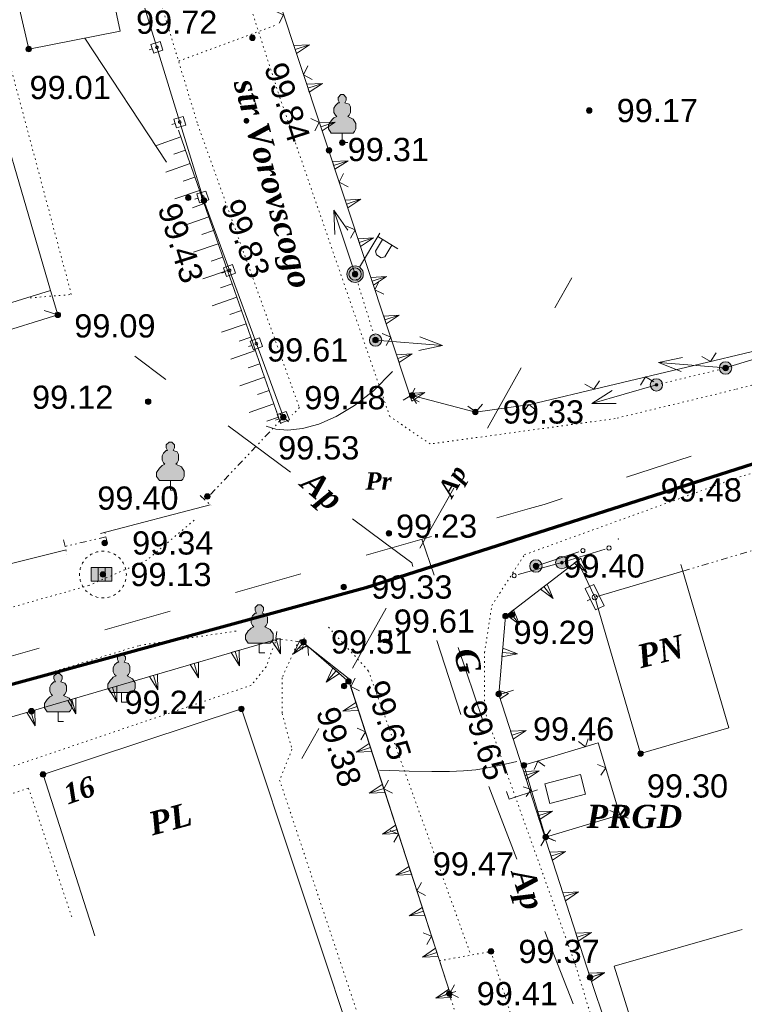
# Model space of a CAD drawing. Header units: millimetres. Extents: x 9396 to 25236, y 15106 to 31102.
# Tile 165 of 256: x 10893 to 10946, y 16458 to 16530. Entities that reach past the tile are written whole.
import ezdxf
from ezdxf.enums import TextEntityAlignment as Align

# ---------------------------------------------------------------- set-up
doc = ezdxf.new("R2010")
doc.units = ezdxf.units.MM
for name, pattern in [('DIVIDE', [1.25, 0.5, -0.25, 0, -0.25, 0, -0.25]), ('DOT', [0.25, 0, -0.25]), ('HIDDEN', [0.375, 0.25, -0.125])]:
    doc.linetypes.add(name, pattern=pattern)
for name, color, linetype, lineweight, true_color in [('1001010', 7, 'Continuous', 9, 0x000000), ('10010110', 7, 'Continuous', 20, 0xa25100), ('10010212', 7, 'Continuous', 9, 0x000000), ('10010230', 7, 'Continuous', 20, 0x000000), ('1002020', 7, 'Continuous', 9, 0x000000), ('1060000', 7, 'Continuous', 9, 0x000000), ('1070000', 7, 'DOT', 9, 0x000000), ('2030003', 7, 'Continuous', 9, 0x000000), ('2030012', 7, 'Continuous', 9, 0x000000), ('2030021', 7, 'Continuous', 9, 0x000000), ('21100200', 7, 'HIDDEN', 0, 0x800080), ('3000105', 7, 'DIVIDE', 9, 0x000000), ('3000113', 7, 'Continuous', 9, 0x000000), ('3000130', 7, 'Continuous', 9, 0x000000), ('3000260', 7, 'Continuous', 9, 0x000000), ('4000210', 7, 'Continuous', 9, 0x000000), ('5010210', 7, 'Continuous', 20, 0x008000), ('5010560', 7, 'Continuous', 9, 0x000000), ('6011210', 1, 'Continuous', 9, 0xff0000), ('8010120', 7, 'Continuous', 20, 0x0080ff), ('9010110', 7, 'Continuous', 9, 0x000000)]:
    doc.layers.add(name, color=color, linetype=linetype, lineweight=lineweight, true_color=true_color)
doc.layers.add('Канализация', color=1, linetype='Continuous', lineweight=70)
doc.styles.add('1', font='timesbi.ttf', dxfattribs={"height": 0.00127})
doc.styles.add('10', font='timesbi.ttf', dxfattribs={"height": 0.001481})
doc.styles.add('2', font='timesbi.ttf', dxfattribs={"height": 0.001693})
doc.styles.add('3', font='timesbi.ttf', dxfattribs={"height": 0.001693})
doc.styles.add('9', font='timesbi.ttf', dxfattribs={"height": 0.001693})
doc.styles.add('F2', font='arial.ttf', dxfattribs={"height": 0.001693})

# ---------------------------------------------------------------- blocks, each defined once
blk = doc.blocks.new('SYMBOL21100200')
at = {"true_color": 0x800080}
h = blk.add_hatch(color=216, dxfattribs=at)
edge = h.paths.add_edge_path()
edge.add_arc((0, 0), 0.1, 0, 360)
at = {"color": 216, "linetype": 'Continuous', "lineweight": 0, "true_color": 0x800080}
blk.add_circle((0, 0), 0.1, dxfattribs=at)
blk = doc.blocks.new('SYMBOL4000210')
at = {"true_color": 0xffffff}
blk.add_hatch(color=7, dxfattribs=at).paths.add_polyline_path([(0.05, 1.75), (-0.05, 1.75), (-0.15, 1.65), (-0.15, 1.55), (-0.1, 1.45), (-0.15, 1.45), (-0.25, 1.35), (-0.3, 1.25), (-0.3, 1.1), (-0.25, 1), (-0.2, 0.95), (-0.3, 0.9), (-0.35, 0.85), (-0.4, 0.8), (-0.5, 0.65), (-0.5, 0.5), (-0.4, 0.35), (-0.3, 0.35), (-0.1, 0.35), (0, 0.35), (0.15, 0.35), (0.4, 0.35), (0.45, 0.4), (0.5, 0.5), (0.5, 0.7), (0.4, 0.85), (0.2, 0.95), (0.25, 1), (0.3, 1.1), (0.3, 1.3), (0.25, 1.4), (0.1, 1.45), (0.15, 1.55), (0.15, 1.65)])
at = {"color": 18, "linetype": 'Continuous', "lineweight": 0, "true_color": 0x000000, "flags": 128}
blk.add_lwpolyline([(0.05, 1.75), (-0.05, 1.75), (-0.15, 1.65), (-0.15, 1.55), (-0.1, 1.45), (-0.15, 1.45), (-0.25, 1.35), (-0.3, 1.25), (-0.3, 1.1), (-0.25, 1), (-0.2, 0.95), (-0.3, 0.9), (-0.35, 0.85), (-0.4, 0.8), (-0.5, 0.65), (-0.5, 0.5), (-0.4, 0.35), (-0.3, 0.35), (-0.1, 0.35), (0, 0.35), (0.15, 0.35), (0.4, 0.35), (0.45, 0.4), (0.5, 0.5), (0.5, 0.7), (0.4, 0.85), (0.2, 0.95), (0.25, 1), (0.3, 1.1), (0.3, 1.3), (0.25, 1.4), (0.1, 1.45), (0.15, 1.55), (0.15, 1.65), (0.05, 1.75)], close=True, dxfattribs=at)
blk.add_lwpolyline([(0, 0.35), (0, 0), (0.2, 0)], dxfattribs=at)
blk = doc.blocks.new('SYMBOL2030012')
at = {"true_color": 0xffffff}
h = blk.add_hatch(color=7, dxfattribs=at)
edge = h.paths.add_edge_path()
edge.add_arc((0, 0), 0.225, 0, 360)
at = {"true_color": 0x000000}
h = blk.add_hatch(color=18, dxfattribs=at)
edge = h.paths.add_edge_path()
edge.add_arc((0, 0), 0.05, 0, 360)
at = {"color": 18, "linetype": 'Continuous', "lineweight": 0, "true_color": 0x000000}
for radius in [0.225, 0.05]:
    blk.add_circle((0, 0), radius, dxfattribs=at)
blk = doc.blocks.new('SYMBOL2030003')
at = {"true_color": 0xffffff}
h = blk.add_hatch(color=7, dxfattribs=at)
edge = h.paths.add_edge_path()
edge.add_arc((0, 0), 0.3, 0, 360)
at = {"true_color": 0x000000}
h = blk.add_hatch(color=18, dxfattribs=at)
edge = h.paths.add_edge_path()
edge.add_arc((0, 0), 0.1, 0, 360)
at = {"color": 18, "linetype": 'Continuous', "lineweight": 0, "true_color": 0x000000, "flags": 128}
for points in [[(0, 0.3), (0, 1.75)], [(0, 1.6), (0.85, 1.6)], [(0.2, 1.6), (0.2, 1.1), (0.3, 1), (0.5, 1), (0.6, 1.1), (0.6, 1.6)]]:
    blk.add_lwpolyline(points, dxfattribs=at)
at = {"color": 18, "linetype": 'Continuous', "lineweight": 0, "true_color": 0x000000}
for radius in [0.3, 0.1]:
    blk.add_circle((0, 0), radius, dxfattribs=at)
blk = doc.blocks.new('SYMBOL2030021')
at = {"true_color": 0xffffff}
h = blk.add_hatch(color=7, dxfattribs=at)
edge = h.paths.add_edge_path()
edge.add_arc((0, 0), 0.225, 0, 360)
at = {"true_color": 0x000000}
h = blk.add_hatch(color=18, dxfattribs=at)
edge = h.paths.add_edge_path()
edge.add_arc((0, 0), 0.05, 0, 360)
at = {"color": 18, "linetype": 'Continuous', "lineweight": 0, "true_color": 0x000000}
for radius in [0.225, 0.05]:
    blk.add_circle((0, 0), radius, dxfattribs=at)
blk = doc.blocks.new('SYMBOL5010560')
at = {"true_color": 0xffffff}
blk.add_hatch(color=7, dxfattribs=at).paths.add_polyline_path([(-0.375, -0.25), (0.375, -0.25), (0.375, 0.25), (-0.375, 0.25)])
at = {"color": 18, "linetype": 'Continuous', "lineweight": 0, "true_color": 0x000000, "flags": 128}
blk.add_lwpolyline([(-0.375, -0.25), (0.375, -0.25), (0.375, 0.25), (-0.375, 0.25)], close=True, dxfattribs=at)
for points in [[(-0.125, -0.25), (-0.125, 0.25)], [(0.125, 0.25), (0.125, -0.25)]]:
    blk.add_lwpolyline(points, dxfattribs=at)

msp = doc.modelspace()

# ---------------------------------------------------------------- linework, layer by layer
at = {"layer": '1001010', "color": 253}
for p, q in [((10895.938, 16508.297), (10894.943, 16508.628)), ((10941.482, 16489.619), (10944.828, 16478.201)), ((10894.858, 16474.797), (10898.643, 16463.036)), ((10936.483, 16460.814), (10945.791, 16463.501))]:
    msp.add_line(p, q, dxfattribs=at)
for points in [[(10898.139, 16539.957, 0), (10900.482, 16528.974, 0), (10893.828, 16527.669, 0), (10891.293, 16538.497, 0)], [(10871.906, 16513.272, 0), (10874.858, 16503.717, 0), (10895.393, 16510.087, 0), (10889.922, 16528.836, 0)], [(10890.722, 16508.56, 0), (10891.218, 16506.837, 0), (10895.938, 16508.297, 0), (10895.393, 16510.087, 0)], [(10944.828, 16478.201, 0), (10938.398, 16476.317, 0), (10935.058, 16487.717, 0), (10941.482, 16489.619, 0)], [(10894.858, 16474.797, 0), (10909.318, 16479.577, 0), (10918.398, 16452.257, 0), (10903.955, 16447.457, 0)], [(10936.483, 16460.814, 0), (10943.104, 16439.511, 0), (10954.14, 16442.87, 0)]]:
    msp.add_polyline3d(points, dxfattribs=at)
at = {"layer": '10010110'}
msp.add_line((10897.894, 16528.467), (10903.852, 16519.431), dxfattribs=at)
for points in [[(10920.322, 16504.16, 82.309), (10918.943, 16502.771, 62.614), (10917.565, 16501.686, 48.809), (10916.221, 16500.88, 39.931), (10914.943, 16500.329, 35.018), (10913.761, 16500.008, 33.107), (10912.707, 16499.894, 33.236), (10911.813, 16499.963, 34.443), (10911.111, 16500.19, 35.765)], [(10929.374, 16475.733, 178.213), (10928.208, 16475.471, 152.739), (10927.253, 16475.277, 133.036), (10926.39, 16475.141, 117.668), (10925.503, 16475.058, 105.195), (10924.475, 16475.02, 94.179), (10923.188, 16475.018, 83.183), (10921.525, 16475.047, 70.768), (10919.369, 16475.098, 55.497)]]:
    msp.add_polyline3d(points, dxfattribs=at)
at = {"layer": '10010212', "color": 253}
for p, q in [((10904.741, 16521.757), (10905.421, 16519.807)), ((10904.911, 16521.267), (10903.121, 16520.647)), ((10904.911, 16521.267), (10903.121, 16520.647)), ((10905.251, 16520.297), (10904.401, 16520.007)), ((10905.421, 16519.807), (10906.101, 16517.867)), ((10905.591, 16519.327), (10903.801, 16518.697)), ((10905.591, 16519.327), (10903.801, 16518.697)), ((10905.931, 16518.347), (10905.081, 16518.057)), ((10906.271, 16517.377), (10904.471, 16516.757)), ((10906.271, 16517.377), (10904.471, 16516.757)), ((10906.101, 16517.867), (10906.771, 16515.917)), ((10906.601, 16516.407), (10905.751, 16516.107)), ((10906.771, 16515.917), (10907.451, 16513.977)), ((10906.941, 16515.437), (10905.151, 16514.807)), ((10906.941, 16515.437), (10905.151, 16514.807)), ((10907.281, 16514.457), (10906.431, 16514.167)), ((10907.451, 16513.977), (10908.131, 16512.027)), ((10907.621, 16513.487), (10905.821, 16512.867)), ((10907.621, 16513.487), (10905.821, 16512.867)), ((10907.961, 16512.517), (10907.111, 16512.217)), ((10908.301, 16511.537), (10906.501, 16510.917)), ((10908.301, 16511.537), (10906.501, 16510.917)), ((10908.131, 16512.027), (10908.801, 16510.077)), ((10908.631, 16510.567), (10907.781, 16510.277)), ((10908.971, 16509.597), (10907.181, 16508.967)), ((10908.971, 16509.597), (10907.181, 16508.967)), ((10908.801, 16510.077), (10909.481, 16508.137)), ((10909.311, 16508.617), (10908.461, 16508.327)), ((10909.481, 16508.137), (10910.161, 16506.187)), ((10909.651, 16507.647), (10907.851, 16507.027)), ((10909.651, 16507.647), (10907.851, 16507.027)), ((10909.991, 16506.677), (10909.141, 16506.377)), ((10910.161, 16506.187), (10910.831, 16504.247)), ((10910.331, 16505.707), (10908.531, 16505.077)), ((10910.331, 16505.707), (10908.531, 16505.077)), ((10910.661, 16504.727), (10909.811, 16504.437)), ((10911.001, 16503.757), (10909.211, 16503.137)), ((10911.001, 16503.757), (10909.211, 16503.137)), ((10910.831, 16504.247), (10911.511, 16502.297)), ((10911.341, 16502.787), (10910.491, 16502.487)), ((10911.511, 16502.297), (10912.191, 16500.347)), ((10911.681, 16501.807), (10909.881, 16501.187)), ((10911.681, 16501.807), (10909.881, 16501.187)), ((10912.021, 16500.837), (10911.171, 16500.547))]:
    msp.add_line(p, q, dxfattribs=at)
at = {"layer": '10010230', "color": 253}
for p, q in [((10921.638, 16502.297), (10902.021, 16561.437)), ((10913.231, 16527.647), (10914.271, 16527.987)), ((10914.161, 16524.827), (10915.211, 16525.177)), ((10915.101, 16522.007), (10916.141, 16522.357)), ((10916.031, 16519.197), (10917.081, 16519.537)), ((10916.971, 16516.377), (10918.011, 16516.727)), ((10917.901, 16513.567), (10918.941, 16513.907)), ((10918.831, 16510.747), (10919.881, 16511.097)), ((10919.771, 16507.927), (10920.811, 16508.277)), ((10920.701, 16505.117), (10921.751, 16505.457)), ((10921.641, 16502.297), (10922.681, 16502.647)), ((10933.801, 16490.377), (10934.471, 16489.507)), ((10931.351, 16488.487), (10932.021, 16487.617)), ((10928.901, 16486.597), (10929.571, 16485.727)), ((10873.141, 16473.292), (10911.837, 16484.634)), ((10911.841, 16484.637), (10912.151, 16483.577)), ((10913.841, 16484.407), (10913.121, 16483.577)), ((10908.861, 16483.757), (10909.171, 16482.707)), ((10928.331, 16483.687), (10929.431, 16483.587)), ((10905.881, 16482.887), (10906.191, 16481.837)), ((10916.211, 16482.357), (10915.491, 16481.527)), ((10902.911, 16482.017), (10903.221, 16480.957)), ((10899.931, 16481.147), (10900.241, 16480.087)), ((10928.081, 16480.607), (10929.131, 16480.937)), ((10896.951, 16480.267), (10897.261, 16479.217)), ((10893.981, 16479.397), (10894.291, 16478.347)), ((10917.751, 16479.747), (10916.701, 16479.407)), ((10929.031, 16477.657), (10930.071, 16477.997)), ((10918.711, 16476.757), (10917.671, 16476.417)), ((10929.981, 16474.717), (10931.021, 16475.057)), ((10919.681, 16473.777), (10918.631, 16473.437)), ((10930.921, 16471.777), (10931.971, 16472.107)), ((10920.651, 16470.787), (10919.601, 16470.447)), ((10931.871, 16468.827), (10932.921, 16469.167)), ((10921.611, 16467.797), (10920.571, 16467.457)), ((10932.821, 16465.887), (10933.871, 16466.227)), ((10922.581, 16464.817), (10921.531, 16464.477)), ((10933.771, 16462.937), (10934.821, 16463.277)), ((10923.551, 16461.827), (10922.501, 16461.487)), ((10941.888, 16438.8), (10934.718, 16459.997)), ((10934.721, 16459.997), (10935.761, 16460.347)), ((10934.721, 16459.997), (10935.761, 16460.337)), ((10924.511, 16458.837), (10923.471, 16458.497))]:
    msp.add_line(p, q, dxfattribs=at)
for points in [[(10913.321, 16527.357, 0), (10914.271, 16527.987, 0), (10913.141, 16527.927, 0)], [(10914.261, 16524.547, 0), (10915.211, 16525.177, 0), (10914.071, 16525.107, 0)], [(10915.191, 16521.727, 0), (10916.141, 16522.357, 0), (10915.001, 16522.297, 0)], [(10916.131, 16518.917, 0), (10917.081, 16519.537, 0), (10915.941, 16519.477, 0)], [(10917.061, 16516.097, 0), (10918.011, 16516.727, 0), (10916.871, 16516.657, 0)], [(10917.991, 16513.277, 0), (10918.941, 16513.907, 0), (10917.811, 16513.847, 0)], [(10918.931, 16510.467, 0), (10919.881, 16511.097, 0), (10918.741, 16511.027, 0)], [(10919.861, 16507.647, 0), (10920.811, 16508.277, 0), (10919.681, 16508.207, 0)], [(10920.801, 16504.837, 0), (10921.751, 16505.457, 0), (10920.611, 16505.397, 0)], [(10921.731, 16502.017, 0), (10922.681, 16502.647, 0), (10921.541, 16502.577, 0)], [(10934.718, 16459.997, 0), (10928.071, 16480.631, 0), (10928.558, 16486.337, 0), (10933.798, 16490.377, 0)], [(10933.551, 16490.187, 0), (10934.471, 16489.507, 0), (10934.041, 16490.567, 0)], [(10931.101, 16488.297, 0), (10932.021, 16487.617, 0), (10931.591, 16488.677, 0)], [(10928.651, 16486.407, 0), (10929.571, 16485.727, 0), (10929.141, 16486.787, 0)], [(10911.541, 16484.547, 0), (10912.151, 16483.577, 0), (10912.131, 16484.717, 0)], [(10913.601, 16484.617, 0), (10913.121, 16483.577, 0), (10914.071, 16484.207, 0)], [(10913.839, 16484.412, 0), (10917.174, 16481.521, 0), (10924.513, 16458.837, 0)], [(10908.561, 16483.677, 0), (10909.171, 16482.707, 0), (10909.161, 16483.847, 0)], [(10928.301, 16483.377, 0), (10929.431, 16483.587, 0), (10928.361, 16483.997, 0)], [(10905.581, 16482.807, 0), (10906.191, 16481.837, 0), (10906.181, 16482.977, 0)], [(10902.611, 16481.927, 0), (10903.221, 16480.957, 0), (10903.201, 16482.107, 0)], [(10915.971, 16482.557, 0), (10915.491, 16481.527, 0), (10916.451, 16482.147, 0)], [(10899.631, 16481.057, 0), (10900.241, 16480.087, 0), (10900.231, 16481.227, 0)], [(10928.171, 16480.307, 0), (10928.781, 16480.707, 0), (10928.091, 16480.907, 0)], [(10896.661, 16480.187, 0), (10897.261, 16479.217, 0), (10897.251, 16480.357, 0)], [(10917.651, 16480.047, 0), (10916.701, 16479.407, 0), (10917.841, 16479.447, 0)], [(10893.681, 16479.317, 0), (10894.291, 16478.347, 0), (10894.271, 16479.487, 0)], [(10929.121, 16477.367, 0), (10930.071, 16477.997, 0), (10928.931, 16477.957, 0)], [(10918.621, 16477.057, 0), (10917.671, 16476.417, 0), (10918.811, 16476.457, 0)], [(10930.071, 16474.427, 0), (10931.021, 16475.057, 0), (10929.881, 16475.007, 0)], [(10919.581, 16474.067, 0), (10918.631, 16473.437, 0), (10919.781, 16473.477, 0)], [(10931.021, 16471.477, 0), (10931.971, 16472.107, 0), (10930.831, 16472.067, 0)], [(10920.551, 16471.087, 0), (10919.601, 16470.447, 0), (10920.741, 16470.487, 0)], [(10931.971, 16468.537, 0), (10932.921, 16469.167, 0), (10931.781, 16469.127, 0)], [(10921.521, 16468.097, 0), (10920.571, 16467.457, 0), (10921.711, 16467.497, 0)], [(10932.921, 16465.587, 0), (10933.871, 16466.227, 0), (10932.731, 16466.177, 0)], [(10922.481, 16465.107, 0), (10921.531, 16464.477, 0), (10922.681, 16464.517, 0)], [(10933.861, 16462.647, 0), (10934.821, 16463.277, 0), (10933.671, 16463.237, 0)], [(10923.451, 16462.127, 0), (10922.501, 16461.487, 0), (10923.641, 16461.527, 0)], [(10934.821, 16459.697, 0), (10935.761, 16460.347, 0), (10934.621, 16460.297, 0)], [(10934.811, 16459.707, 0), (10935.761, 16460.337, 0), (10934.621, 16460.297, 0)], [(10924.421, 16459.137, 0), (10923.471, 16458.497, 0), (10924.611, 16458.537, 0)]]:
    msp.add_polyline3d(points, dxfattribs=at)
for points in [[(10913.321, 16527.357, 0), (10914.271, 16527.987, 0), (10913.141, 16527.927, 0), (10913.321, 16527.357, 0)], [(10914.261, 16524.547, 0), (10915.211, 16525.177, 0), (10914.071, 16525.107, 0), (10914.261, 16524.547, 0)], [(10915.191, 16521.727, 0), (10916.141, 16522.357, 0), (10915.001, 16522.297, 0), (10915.191, 16521.727, 0)], [(10916.131, 16518.917, 0), (10917.081, 16519.537, 0), (10915.941, 16519.477, 0), (10916.131, 16518.917, 0)], [(10917.061, 16516.097, 0), (10918.011, 16516.727, 0), (10916.871, 16516.657, 0), (10917.061, 16516.097, 0)], [(10917.991, 16513.277, 0), (10918.941, 16513.907, 0), (10917.811, 16513.847, 0), (10917.991, 16513.277, 0)], [(10918.931, 16510.467, 0), (10919.881, 16511.097, 0), (10918.741, 16511.027, 0), (10918.931, 16510.467, 0)], [(10919.861, 16507.647, 0), (10920.811, 16508.277, 0), (10919.681, 16508.207, 0), (10919.861, 16507.647, 0)], [(10920.801, 16504.837, 0), (10921.751, 16505.457, 0), (10920.611, 16505.397, 0), (10920.801, 16504.837, 0)], [(10921.731, 16502.017, 0), (10922.681, 16502.647, 0), (10921.541, 16502.577, 0), (10921.731, 16502.017, 0)], [(10933.551, 16490.187, 0), (10934.471, 16489.507, 0), (10934.041, 16490.567, 0), (10933.551, 16490.187, 0)], [(10931.101, 16488.297, 0), (10932.021, 16487.617, 0), (10931.591, 16488.677, 0), (10931.101, 16488.297, 0)], [(10928.651, 16486.407, 0), (10929.571, 16485.727, 0), (10929.141, 16486.787, 0), (10928.651, 16486.407, 0)], [(10911.541, 16484.547, 0), (10912.151, 16483.577, 0), (10912.131, 16484.717, 0), (10911.541, 16484.547, 0)], [(10913.601, 16484.617, 0), (10913.121, 16483.577, 0), (10914.071, 16484.207, 0), (10913.601, 16484.617, 0)], [(10908.561, 16483.677, 0), (10909.171, 16482.707, 0), (10909.161, 16483.847, 0), (10908.561, 16483.677, 0)], [(10928.301, 16483.377, 0), (10929.431, 16483.587, 0), (10928.361, 16483.997, 0), (10928.301, 16483.377, 0)], [(10905.581, 16482.807, 0), (10906.191, 16481.837, 0), (10906.181, 16482.977, 0), (10905.581, 16482.807, 0)], [(10902.611, 16481.927, 0), (10903.221, 16480.957, 0), (10903.201, 16482.107, 0), (10902.611, 16481.927, 0)], [(10915.971, 16482.557, 0), (10915.491, 16481.527, 0), (10916.451, 16482.147, 0), (10915.971, 16482.557, 0)], [(10899.631, 16481.057, 0), (10900.241, 16480.087, 0), (10900.231, 16481.227, 0), (10899.631, 16481.057, 0)], [(10928.171, 16480.307, 0), (10928.781, 16480.707, 0), (10928.091, 16480.907, 0), (10928.071, 16480.627, 0), (10928.171, 16480.307, 0)], [(10896.661, 16480.187, 0), (10897.261, 16479.217, 0), (10897.251, 16480.357, 0), (10896.661, 16480.187, 0)], [(10917.651, 16480.047, 0), (10916.701, 16479.407, 0), (10917.841, 16479.447, 0), (10917.651, 16480.047, 0)], [(10893.681, 16479.317, 0), (10894.291, 16478.347, 0), (10894.271, 16479.487, 0), (10893.681, 16479.317, 0)], [(10929.121, 16477.367, 0), (10930.071, 16477.997, 0), (10928.931, 16477.957, 0), (10929.121, 16477.367, 0)], [(10918.621, 16477.057, 0), (10917.671, 16476.417, 0), (10918.811, 16476.457, 0), (10918.621, 16477.057, 0)], [(10930.071, 16474.427, 0), (10931.021, 16475.057, 0), (10929.881, 16475.007, 0), (10930.071, 16474.427, 0)], [(10919.581, 16474.067, 0), (10918.631, 16473.437, 0), (10919.781, 16473.477, 0), (10919.581, 16474.067, 0)], [(10931.021, 16471.477, 0), (10931.971, 16472.107, 0), (10930.831, 16472.067, 0), (10931.021, 16471.477, 0)], [(10920.551, 16471.087, 0), (10919.601, 16470.447, 0), (10920.741, 16470.487, 0), (10920.551, 16471.087, 0)], [(10931.971, 16468.537, 0), (10932.921, 16469.167, 0), (10931.781, 16469.127, 0), (10931.971, 16468.537, 0)], [(10921.521, 16468.097, 0), (10920.571, 16467.457, 0), (10921.711, 16467.497, 0), (10921.521, 16468.097, 0)], [(10932.921, 16465.587, 0), (10933.871, 16466.227, 0), (10932.731, 16466.177, 0), (10932.921, 16465.587, 0)], [(10922.481, 16465.107, 0), (10921.531, 16464.477, 0), (10922.681, 16464.517, 0), (10922.481, 16465.107, 0)], [(10933.861, 16462.647, 0), (10934.821, 16463.277, 0), (10933.671, 16463.237, 0), (10933.861, 16462.647, 0)], [(10923.451, 16462.127, 0), (10922.501, 16461.487, 0), (10923.641, 16461.527, 0), (10923.451, 16462.127, 0)], [(10934.821, 16459.697, 0), (10935.761, 16460.347, 0), (10934.621, 16460.297, 0), (10934.821, 16459.697, 0)], [(10934.811, 16459.707, 0), (10935.761, 16460.337, 0), (10934.621, 16460.297, 0), (10934.811, 16459.707, 0)], [(10924.421, 16459.137, 0), (10923.471, 16458.497, 0), (10924.611, 16458.537, 0), (10924.421, 16459.137, 0)]]:
    msp.add_polyline3d(points, close=True, dxfattribs=at)
at = {"layer": '1002020', "color": 253}
for p, q in [((10895.938, 16508.297), (10894.943, 16508.628)), ((10941.482, 16489.619), (10944.828, 16478.201))]:
    msp.add_line(p, q, dxfattribs=at)
for points in [[(10890.722, 16508.56, 0), (10891.218, 16506.837, 0), (10895.938, 16508.297, 0), (10895.393, 16510.087, 0)], [(10944.828, 16478.201, 0), (10938.398, 16476.317, 0), (10935.058, 16487.717, 0), (10941.482, 16489.619, 0)]]:
    msp.add_polyline3d(points, dxfattribs=at)
at = {"layer": '1060000', "color": 253}
for points in [[(10931.423, 16474.118, 192.059), (10934.022, 16474.796, 140.565), (10934.396, 16473.361, 161.245)], [(10934.396, 16473.361, 161.245), (10931.797, 16472.683, 192.059), (10931.423, 16474.118, 192.059)]]:
    msp.add_polyline3d(points, dxfattribs=at)
at = {"layer": '1070000', "color": 253}
for p, q in [((10858.534, 16690.466), (10912.102, 16524.171)), ((10904.743, 16526.805), (10911.887, 16529.45)), ((10919.086, 16506.459), (10917.597, 16511.268)), ((10939.55, 16503.197), (10944.594, 16504.427)), ((10945.288, 16496.377), (10965.512, 16502.744)), ((10929.943, 16490.82), (10945.288, 16496.377)), ((10898.194, 16488.571), (10808.269, 16463.096)), ((10901.897, 16484.206), (10909.04, 16485.264)), ((10867.236, 16473.622), (10901.897, 16484.206)), ((10949.807, 16408.223), (10933.647, 16460.922))]:
    msp.add_line(p, q, dxfattribs=at)
for points in [[(10851.935, 16689.155, 0), (10883.377, 16598.008, 0), (10898.37, 16547.851, 0), (10906.132, 16522.173, 0)], [(10893.926, 16509.537, 0), (10896.92, 16509.786, 0), (10891.351, 16530.678, 0), (10881.742, 16527.611, 0)], [(10936.558, 16500.742, 0), (10923.065, 16498.89, 0), (10920.124, 16500.896, 0), (10912.102, 16524.171, 0)], [(10906.132, 16522.173, 0), (10913.539, 16501.536, 0), (10913.01, 16501.007, 0)], [(10959.577, 16507.621, 0), (10956.666, 16505.769, 0), (10945.289, 16502.859, 0), (10936.558, 16500.742, 0)], [(10905.867, 16493.334, 0), (10902.427, 16490.423, 0), (10898.194, 16488.571, 0)], [(10899.665, 16487.719, 78.019), (10899.222, 16487.661, 78.019), (10898.78, 16487.719, 78.019), (10898.367, 16487.89, 78.019), (10898.013, 16488.162, 78.019), (10897.741, 16488.516, 78.019), (10897.571, 16488.928, 78.019), (10897.512, 16489.371, 78.019), (10897.571, 16489.814, 78.019), (10897.741, 16490.226, 78.019), (10898.013, 16490.58, 78.019), (10898.367, 16490.852, 78.019), (10898.78, 16491.023, 78.019), (10899.222, 16491.081, 78.019)], [(10899.222, 16491.081, 78.019), (10899.665, 16491.023, 78.019), (10900.077, 16490.852, 78.019), (10900.431, 16490.58, 78.019), (10900.703, 16490.226, 78.019), (10900.874, 16489.814, 78.019), (10900.932, 16489.371, 78.019), (10900.874, 16488.928, 78.019), (10900.703, 16488.516, 78.019), (10900.431, 16488.162, 78.019), (10900.077, 16487.89, 78.019), (10899.665, 16487.719, 78.019)], [(10933.647, 16460.922, 0), (10927.032, 16479.443, 0), (10927.032, 16483.677, 0), (10927.561, 16487.116, 0), (10929.943, 16490.82, 0)], [(10915.655, 16485.529, 0), (10918.566, 16482.354, 0), (10925.955, 16461.843, 0)], [(10911.837, 16484.634, 0), (10911.112, 16482.645, 0), (10910.034, 16481.298, 0), (10892.725, 16475.413, 0)], [(10913.358, 16484.262, 0), (10912.28, 16481.837, 0), (10912.28, 16479.232, 0), (10912.999, 16476.627, 0), (10912.1, 16474.381, 0), (10919.646, 16451.745, 0), (10912.729, 16449.499, 0)], [(10891.543, 16474.643, 0), (10892.026, 16473.203, 0), (10893.802, 16473.799, 0), (10896.968, 16464.363, 0)], [(10923.746, 16461.211, 0), (10927.502, 16461.889, 193.927), (10931.196, 16450.146, 193.563), (10927.57, 16448.994, 26.51)]]:
    msp.add_polyline3d(points, dxfattribs=at)
at = {"layer": '3000105', "color": 253}
for p, q in [((10912.369, 16500.838), (10906.679, 16494.794)), ((10912.733, 16500.495), (10911.932, 16501.249)), ((10906.315, 16495.137), (10907.116, 16494.383)), ((10899.557, 16491.635), (10899.303, 16492.705)), ((10896.345, 16491.902), (10896.599, 16490.831)), ((10899.441, 16492.121), (10896.461, 16491.415)), ((10941.482, 16489.619), (10947.558, 16491.417)), ((10941.341, 16490.099), (10941.653, 16489.044)), ((10911.893, 16485.212), (10911.728, 16484.124)), ((10913.764, 16483.917), (10913.928, 16485.005)), ((10911.818, 16484.717), (10913.839, 16484.412)), ((10924.935, 16458.968), (10923.886, 16458.637)), ((10924.458, 16458.817), (10927.267, 16449.927))]:
    msp.add_line(p, q, dxfattribs=at)
at = {"layer": '3000113', "color": 253}
for p, q in [((10907.026, 16494.458, 194.079), (10899.049, 16492.356, 157.698)), ((10879.125, 16486.826, 167.254), (10896.539, 16491.18, 74.63))]:
    msp.add_line(p, q, dxfattribs=at)
at = {"layer": '3000130', "color": 253}
for p, q in [((10902.581, 16527.627), (10902.821, 16527.697)), ((10904.251, 16522.177), (10904.491, 16522.247)), ((10905.921, 16516.727), (10906.161, 16516.797)), ((10907.881, 16511.337), (10908.121, 16511.427)), ((10909.841, 16505.987), (10910.081, 16506.067)), ((10911.801, 16500.627), (10912.041, 16500.717)), ((10935.058, 16487.717), (10933.798, 16490.377)), ((10934.511, 16487.457), (10934.741, 16487.567))]:
    msp.add_line(p, q, dxfattribs=at)
msp.add_polyline3d([(10912.369, 16500.838, 0), (10906.578, 16516.637, 0), (10899.339, 16540.261, 0), (10896.782, 16549.688, 0)], dxfattribs=at)
for points in [[(10903.591, 16527.587, 0), (10903.391, 16528.217, 0), (10902.721, 16528.017, 0), (10902.921, 16527.377, 0), (10903.591, 16527.587, 0)], [(10903.161, 16527.707, 0), (10903.201, 16527.717, 0), (10903.241, 16527.757, 0), (10903.251, 16527.797, 0), (10903.241, 16527.847, 0), (10903.201, 16527.887, 0), (10903.161, 16527.897, 0), (10903.111, 16527.887, 0), (10903.071, 16527.847, 0), (10903.061, 16527.797, 0), (10903.071, 16527.757, 0), (10903.111, 16527.717, 0), (10903.161, 16527.707, 0)], [(10905.261, 16522.137, 0), (10905.061, 16522.767, 0), (10904.391, 16522.567, 0), (10904.591, 16521.927, 0), (10905.261, 16522.137, 0)], [(10904.831, 16522.257, 0), (10904.881, 16522.267, 0), (10904.911, 16522.307, 0), (10904.921, 16522.347, 0), (10904.911, 16522.397, 0), (10904.881, 16522.437, 0), (10904.831, 16522.447, 0), (10904.781, 16522.437, 0), (10904.741, 16522.397, 0), (10904.731, 16522.347, 0), (10904.741, 16522.307, 0), (10904.781, 16522.267, 0), (10904.831, 16522.257, 0)], [(10906.931, 16516.687, 0), (10906.731, 16517.317, 0), (10906.061, 16517.117, 0), (10906.261, 16516.477, 0), (10906.931, 16516.687, 0)], [(10906.501, 16516.807, 0), (10906.551, 16516.817, 0), (10906.581, 16516.847, 0), (10906.591, 16516.897, 0), (10906.581, 16516.947, 0), (10906.551, 16516.987, 0), (10906.501, 16516.997, 0), (10906.451, 16516.987, 0), (10906.411, 16516.947, 0), (10906.401, 16516.897, 0), (10906.411, 16516.847, 0), (10906.451, 16516.817, 0), (10906.501, 16516.807, 0)], [(10908.891, 16511.347, 0), (10908.661, 16511.977, 0), (10908.001, 16511.737, 0), (10908.231, 16511.107, 0), (10908.891, 16511.347, 0)], [(10908.441, 16511.447, 0), (10908.491, 16511.457, 0), (10908.531, 16511.497, 0), (10908.541, 16511.547, 0), (10908.531, 16511.587, 0), (10908.491, 16511.627, 0), (10908.441, 16511.637, 0), (10908.401, 16511.627, 0), (10908.361, 16511.587, 0), (10908.351, 16511.547, 0), (10908.361, 16511.497, 0), (10908.401, 16511.457, 0), (10908.441, 16511.447, 0)], [(10910.851, 16505.997, 0), (10910.621, 16506.627, 0), (10909.961, 16506.387, 0), (10910.191, 16505.757, 0), (10910.851, 16505.997, 0)], [(10910.411, 16506.097, 0), (10910.451, 16506.107, 0), (10910.491, 16506.147, 0), (10910.501, 16506.187, 0), (10910.491, 16506.237, 0), (10910.451, 16506.277, 0), (10910.411, 16506.287, 0), (10910.361, 16506.277, 0), (10910.321, 16506.237, 0), (10910.311, 16506.187, 0), (10910.321, 16506.147, 0), (10910.361, 16506.107, 0), (10910.411, 16506.097, 0)], [(10912.811, 16500.647, 0), (10912.581, 16501.267, 0), (10911.931, 16501.027, 0), (10912.151, 16500.407, 0), (10912.811, 16500.647, 0)], [(10912.371, 16500.737, 0), (10912.421, 16500.757, 0), (10912.451, 16500.787, 0), (10912.471, 16500.837, 0), (10912.451, 16500.887, 0), (10912.421, 16500.927, 0), (10912.371, 16500.937, 0), (10912.321, 16500.927, 0), (10912.281, 16500.887, 0), (10912.271, 16500.837, 0), (10912.281, 16500.787, 0), (10912.321, 16500.757, 0), (10912.371, 16500.737, 0)], [(10935.741, 16487.087, 0), (10935.001, 16488.647, 0), (10934.371, 16488.347, 0), (10935.111, 16486.787, 0), (10935.741, 16487.087, 0)], [(10935.061, 16487.527, 0), (10935.151, 16487.557, 0), (10935.221, 16487.627, 0), (10935.251, 16487.717, 0), (10935.221, 16487.807, 0), (10935.151, 16487.877, 0), (10935.061, 16487.907, 0), (10934.961, 16487.877, 0), (10934.891, 16487.807, 0), (10934.871, 16487.717, 0), (10934.891, 16487.627, 0), (10934.961, 16487.557, 0), (10935.061, 16487.527, 0)]]:
    msp.add_polyline3d(points, close=True, dxfattribs=at)
at = {"layer": '3000260', "color": 253}
for p, q in [((10921.638, 16502.297), (10902.021, 16561.437)), ((10936.899, 16471.861, 198.928), (10931.48, 16470.225, 198.928))]:
    msp.add_line(p, q, dxfattribs=at)
for points in [[(10912.071, 16529.557, 0), (10912.391, 16530.167, 0), (10911.781, 16530.437, 0)], [(10914.481, 16525.467, 0), (10913.841, 16525.807, 0), (10914.151, 16526.447, 0)], [(10914.671, 16521.727, 0), (10914.991, 16522.327, 0), (10914.371, 16522.607, 0)], [(10917.081, 16517.627, 0), (10916.441, 16517.977, 0), (10916.751, 16518.607, 0)], [(10917.271, 16513.887, 0), (10917.591, 16514.497, 0), (10916.971, 16514.767, 0)], [(10919.681, 16509.797, 0), (10919.041, 16510.137, 0), (10919.351, 16510.777, 0)], [(10960.118, 16510.137, 0), (10953.178, 16507.217, 0), (10930.358, 16501.777, 0), (10926.359, 16501.218, 0), (10921.76, 16502.419, 0)], [(10919.861, 16506.057, 0), (10920.191, 16506.667, 0), (10919.571, 16506.937, 0)], [(10943.911, 16505.527, 0), (10943.481, 16504.907, 0), (10942.851, 16505.267, 0)], [(10939.361, 16503.407, 0), (10938.751, 16503.777, 0), (10938.401, 16503.177, 0)], [(10922.271, 16501.967, 0), (10921.631, 16502.307, 0), (10921.951, 16502.947, 0)], [(10935.401, 16503.497, 0), (10934.981, 16502.877, 0), (10934.341, 16503.237, 0)], [(10922.061, 16501.827, 0), (10921.701, 16502.437, 0), (10921.111, 16502.077, 0)], [(10926.891, 16501.797, 0), (10926.401, 16501.227, 0), (10925.801, 16501.647, 0)], [(10930.811, 16501.337, 0), (10930.251, 16501.767, 0), (10929.841, 16501.197, 0)], [(10914.201, 16483.457, 87), (10914.161, 16484.127, 87), (10913.511, 16484.007, 87)], [(10924.513, 16458.837, 0), (10917.091, 16481.806, 174.001), (10914.208, 16484.091, 2.459)], [(10917.911, 16480.897, 87), (10917.281, 16481.217, 87), (10917.611, 16481.827, 87)], [(10918.011, 16477.327, 87), (10918.351, 16477.907, 87), (10917.741, 16478.167, 87)], [(10931.48, 16470.225, 198.928), (10929.899, 16475.462, 195.359), (10935.318, 16477.098, 57.591), (10936.899, 16471.861, 198.928)], [(10933.871, 16477.187, 128.26), (10934.381, 16476.817, 128.26), (10934.571, 16477.397, 128.26)], [(10930.651, 16475.167, 128.26), (10930.911, 16475.767, 128.26), (10931.431, 16475.407, 128.26)], [(10935.271, 16475.527, 128.26), (10935.871, 16475.267, 128.26), (10935.501, 16474.747, 128.26)], [(10920.321, 16473.437, 87), (10919.691, 16473.757, 87), (10920.021, 16474.367, 87)], [(10930.061, 16473.197, 128.26), (10930.431, 16473.707, 128.26), (10929.851, 16473.897, 128.26)], [(10937.361, 16472.527, 198.928), (10936.891, 16471.857, 198.928), (10936.151, 16472.157, 198.928)], [(10937.291, 16472.307, 128.26), (10936.921, 16471.807, 128.26), (10937.501, 16471.607, 128.26)], [(10920.421, 16469.867, 87), (10920.761, 16470.447, 87), (10920.151, 16470.707, 87)], [(10932.081, 16469.977, 128.26), (10931.481, 16470.237, 128.26), (10931.841, 16470.757, 128.26)], [(10932.221, 16469.927, 198.928), (10931.521, 16470.237, 198.928), (10931.131, 16469.597, 198.928)], [(10922.731, 16465.977, 87), (10922.101, 16466.307, 87), (10922.431, 16466.917, 87)], [(10922.831, 16462.407, 87), (10923.171, 16462.997, 87), (10922.561, 16463.247, 87)], [(10925.141, 16458.527, 87), (10924.511, 16458.847, 87), (10924.841, 16459.457, 87)]]:
    msp.add_polyline3d(points, dxfattribs=at)
at = {"layer": '5010210'}
for p, q in [((10932.161, 16508.807), (10933.391, 16510.997)), ((10901.551, 16505.287), (10903.811, 16503.597)), ((10929.701, 16504.427), (10927.241, 16500.047)), ((10912.881, 16496.827), (10908.351, 16500.207)), ((10923.551, 16493.477), (10924.781, 16495.667)), ((10917.411, 16493.437), (10919.681, 16491.737)), ((10922.321, 16491.287), (10923.551, 16493.477)), ((10919.861, 16486.917), (10917.401, 16482.537)), ((10925.291, 16479.177), (10923.551, 16484.567)), ((10913.721, 16475.967), (10914.951, 16478.157)), ((10927.341, 16473.907), (10928.361, 16471.267)), ((10928.361, 16471.267), (10929.381, 16468.627)), ((10933.481, 16458.077), (10931.431, 16463.357))]:
    msp.add_line(p, q, dxfattribs=at)
msp.add_polyline3d([(10919.681, 16491.737, 0), (10921.721, 16490.217, 0), (10921.801, 16489.947, 0)], dxfattribs=at)
at = {"layer": '6011210'}
for p, q in [((10917.597, 16511.268), (10916.058, 16515.921)), ((10919.086, 16506.459), (10923.97, 16506.07)), ((10944.594, 16504.427), (10949.275, 16505.876)), ((10944.594, 16504.427), (10939.71, 16504.816)), ((10939.55, 16503.197), (10934.842, 16501.837))]:
    msp.add_line(p, q, dxfattribs=at)
for points in [[(10916.117, 16514.15, 0), (10916.058, 16515.921, 0), (10916.058, 16515.921, 0), (10917.067, 16514.464, 0)], [(10922.315, 16506.703, 0), (10923.97, 16506.07, 0), (10923.97, 16506.07, 0), (10922.236, 16505.707, 0)], [(10941.365, 16504.183, 0), (10939.71, 16504.816, 0), (10939.71, 16504.816, 0), (10941.444, 16505.18, 0)], [(10936.614, 16501.829, 0), (10934.842, 16501.837, 0), (10934.842, 16501.837, 0), (10936.337, 16502.789, 0)]]:
    msp.add_polyline3d(points, dxfattribs=at)
at = {"layer": '8010120'}
for p, q in [((10942.091, 16497.997), (10937.381, 16496.457)), ((10927.931, 16493.497), (10930.311, 16494.177)), ((10923.171, 16492.137), (10918.401, 16490.777)), ((10923.351, 16489.317, 122.046), (10922.471, 16491.937, 122.046)), ((10911.261, 16488.747), (10913.641, 16489.427)), ((10908.881, 16488.067), (10911.261, 16488.747)), ((10904.111, 16486.707), (10899.351, 16485.347)), ((10892.201, 16483.317), (10894.581, 16483.997)), ((10925.111, 16484.057, 122.046), (10926.871, 16478.807, 122.046))]:
    msp.add_line(p, q, dxfattribs=at)
for points in [[(10930.311, 16494.177, 0), (10931.371, 16494.477, 0), (10932.681, 16494.907, 0)], [(10930.891, 16473.677, 122.046), (10928.821, 16472.987, 122.046), (10928.641, 16473.547, 122.046)]]:
    msp.add_polyline3d(points, dxfattribs=at)
at = {"layer": '9010110', "color": 253}
for p, q in [((10930.775, 16489.991, 147.398), (10933.91, 16491.021, 147.398)), ((10932.658, 16490.237), (10935.81, 16491.214)), ((10932.658, 16490.237), (10929.475, 16489.367))]:
    msp.add_line(p, q, dxfattribs=at)
for points in [[(10936.247, 16491.303, 0), (10936.227, 16491.378, 0), (10936.172, 16491.433, 0), (10936.097, 16491.453, 0), (10936.022, 16491.433, 0), (10935.967, 16491.378, 0), (10935.947, 16491.303, 0), (10935.967, 16491.228, 0), (10936.022, 16491.173, 0), (10936.097, 16491.153, 0), (10936.172, 16491.173, 0), (10936.227, 16491.228, 0), (10936.247, 16491.303, 0)], [(10934.345, 16491.115, 147.398), (10934.325, 16491.19, 147.398), (10934.27, 16491.245, 147.398), (10934.195, 16491.265, 147.398), (10934.12, 16491.245, 147.398), (10934.065, 16491.19, 147.398), (10934.045, 16491.115, 147.398), (10934.065, 16491.04, 147.398), (10934.12, 16490.985, 147.398), (10934.195, 16490.965, 147.398), (10934.27, 16490.985, 147.398), (10934.325, 16491.04, 147.398), (10934.345, 16491.115, 147.398)], [(10929.336, 16489.287, 0), (10929.316, 16489.362, 0), (10929.261, 16489.417, 0), (10929.186, 16489.437, 0), (10929.111, 16489.417, 0), (10929.056, 16489.362, 0), (10929.036, 16489.287, 0), (10929.056, 16489.212, 0), (10929.111, 16489.157, 0), (10929.186, 16489.137, 0), (10929.261, 16489.157, 0), (10929.316, 16489.212, 0), (10929.336, 16489.287, 0)]]:
    msp.add_polyline3d(points, close=True, dxfattribs=at)
at = {"layer": '9010110'}
msp.add_point((10936.779, 16491.964, 147.398), dxfattribs=at)
at = {"layer": 'Канализация'}
msp.add_lwpolyline([(11350.046, 16671.285), (11340.48, 16667.85), (11316.053, 16616.907), (11288.976, 16609.192), (11254.529, 16599.991), (11201.229, 16584.315), (11180.291, 16577.795), (11157.847, 16566.783), (11102.694, 16548.926), (11044.594, 16529.396), (10972.977, 16505.863), (10918.391, 16488.389), (10870.166, 16475.223), (10785.901, 16449.853), (10733.152, 16433.238), (10677.761, 16413.941), (10613.113, 16390.317), (10568.091, 16376.544), (10551.483, 16423.265), (10534.378, 16471.149), (10517.42, 16523.563), (10498.465, 16582.455), (10496.099, 16589.981)], dxfattribs=at)

# ---------------------------------------------------------------- block references
at = {"layer": '2030003', "color": 253, "xscale": 2, "yscale": 2, "zscale": 2, "rotation": 328.8057920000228}
msp.add_blockref('SYMBOL2030003', (10917.597, 16511.268, 4.815), dxfattribs=at)
at = {"layer": '2030012', "color": 253, "xscale": 2, "yscale": 2, "zscale": 2}
for p in [(10917.597, 16511.268), (10919.086, 16506.459, 5.079), (10944.594, 16504.427), (10939.55, 16503.197, 196.591), (10932.658, 16490.237)]:
    msp.add_blockref('SYMBOL2030012', p, dxfattribs=at)
at = {"layer": '2030021', "color": 253, "xscale": 2, "yscale": 2, "zscale": 2}
msp.add_blockref('SYMBOL2030021', (10930.775, 16489.991, 162.271), dxfattribs=at)
at = {"layer": '21100200', "xscale": 2, "yscale": 2, "zscale": 2}
for p in [(10910.118, 16528.497, 199.44), (10893.818, 16527.677, 198.02), (10934.658, 16523.197, 198.34), (10916.658, 16520.857, 198.62), (10915.698, 16520.297, 199.68), (10905.438, 16516.837, 198.86), (10906.578, 16516.637, 199.66), (10895.938, 16508.297, 198.18), (10919.086, 16506.463, 199.213), (10944.594, 16504.431, 198.931), (10921.76, 16502.423, 198.96), (10902.518, 16501.977, 198.24), (10912.369, 16500.842, 199.058), (10926.359, 16501.222, 198.65), (10906.833, 16495.064, 198.791), (10920.058, 16492.377, 198.46), (10899.349, 16491.672, 198.69), (10930.775, 16489.995, 198.793), (10899.222, 16489.375, 198.254), (10916.772, 16488.458, 198.658), (10928.558, 16486.337, 199.22), (10929.018, 16486.437, 198.58), (10913.838, 16484.457, 198.62), (10913.838, 16484.457, 199.02), (10916.798, 16481.237, 198.76), (10917.118, 16481.577, 199.3), (10928.058, 16480.657, 199.3), (10894.012, 16479.409, 198.74), (10909.318, 16479.577, 198.48), (10938.398, 16476.317, 198.6), (10929.897, 16475.469, 198.924), (10894.858, 16474.797, 198.24), (10931.479, 16470.232, 198.937), (10927.502, 16461.896, 198.743), (10934.718, 16459.997, 199.3), (10924.458, 16458.817, 198.82)]:
    msp.add_blockref('SYMBOL21100200', p, dxfattribs=at)
at = {"layer": '4000210', "color": 253, "xscale": 2, "yscale": 2, "zscale": 2}
for p in [(10916.658, 16520.857), (10904.138, 16495.517), (10910.618, 16483.657), (10900.578, 16480.077), (10895.958, 16478.657)]:
    msp.add_blockref('SYMBOL4000210', p, dxfattribs=at)
at = {"layer": '5010560', "color": 253, "xscale": 2, "yscale": 2, "zscale": 2}
msp.add_blockref('SYMBOL5010560', (10899.128, 16489.376, 158.569), dxfattribs=at)

# ---------------------------------------------------------------- texts
at = {"layer": '1001010', "color": 253, "style": '9'}
for s, rotation, p in [('PN', 14.3, (10938.195, 16483.35)), ('PL', 15.2, (10902.61, 16471.157))]:
    msp.add_text(s, height=1.693, rotation=rotation, dxfattribs=at).set_placement(p, align=Align.MIDDLE_LEFT)
at = {"layer": '1001010', "color": 1, "true_color": 0xff0000, "style": '10'}
msp.add_text('16', height=1.4813, rotation=18.7, dxfattribs=at).set_placement((10896.43, 16473.297), align=Align.MIDDLE_LEFT)
at = {"layer": '1060000', "color": 253, "style": '2'}
msp.add_text('PRGD', height=1.693, dxfattribs=at).set_placement((10934.469, 16471.738, 155.532), align=Align.MIDDLE_LEFT)
at = {"layer": '1070000', "color": 253, "style": '2'}
msp.add_text('str.Vorovscogo', height=1.69297, rotation=285.4, dxfattribs=at).set_placement((10909.55, 16525.451), align=Align.MIDDLE_LEFT)
at = {"layer": '1070000', "color": 253, "style": '1'}
msp.add_text('Pr', height=1.2697, dxfattribs=at).set_placement((10918.35, 16496.191), align=Align.MIDDLE_LEFT)
at = {"layer": '21100200', "color": 253, "style": 'F2'}
for s, p in [('99.72', (10901.638, 16529.637, 199.44)), ('99.01', (10893.878, 16524.877, 198.02)), ('99.17', (10936.658, 16523.197, 198.34)), ('99.31', (10917.058, 16520.357, 183.2)), ('99.09', (10897.138, 16507.497, 10.66)), ('99.61', (10911.186, 16505.743, -0.007)), ('99.12', (10894.058, 16502.297, 198.24)), ('99.48', (10913.9, 16502.263, 0)), ('99.33', (10928.359, 16501.222, 198.65)), ('99.53', (10911.989, 16498.602, 52.158)), ('99.40', (10898.813, 16494.944, 8.451)), ('99.48', (10939.858, 16495.537, 198.96)), ('99.23', (10920.578, 16492.897, 198.46)), ('99.34', (10901.349, 16491.672, 198.69)), ('99.40', (10932.775, 16489.995, 198.793)), ('99.13', (10901.222, 16489.375, 198.254)), ('99.33', (10918.772, 16488.458, 198.658)), ('99.61', (10920.418, 16485.977, 199.22)), ('99.29', (10929.138, 16485.157, 198.58)), ('99.31', (10915.838, 16484.457, 198.62)), ('99.51', (10915.838, 16484.457, 199.02)), ('99.24', (10900.798, 16480.057, 198.48)), ('99.46', (10930.557, 16478.109, 79.784)), ('99.30', (10938.858, 16473.957, 198.6)), ('99.47', (10923.259, 16468.272, 94.877)), ('99.37', (10929.502, 16461.896, 198.743)), ('99.41', (10926.458, 16458.817, 198.82))]:
    msp.add_text(s, height=1.693, dxfattribs=at).set_placement(p, align=Align.MIDDLE_LEFT)
for s, rotation, p in [('99.84', 287.8, (10911.758, 16526.617, 43.06)), ('99.83', 290.8, (10908.578, 16516.637, 199.66)), ('99.43', 287.7, (10903.998, 16516.357, 198.86)), ('99.65', 287.9, (10919.118, 16481.577, 199.3)), ('99.65', 287.3, (10926.178, 16480.117, 92.08)), ('99.38', 287.4, (10915.538, 16479.637, 198.76))]:
    msp.add_text(s, height=1.693, rotation=rotation, dxfattribs=at).set_placement(p, align=Align.MIDDLE_LEFT)
at = {"layer": '5010210', "color": 253}
for height, rotation, style, p in [(1.693, 319.5, '2', (10914.071, 16496.492)), (1.2697, 60.2, '1', (10924.116, 16495.222)), (1.693, 287, '2', (10929.771, 16467.872, 80.62))]:
    msp.add_text('Ap', height=height, rotation=rotation, dxfattribs=dict(at, style=style)).set_placement(p, align=Align.MIDDLE_LEFT)
at = {"layer": '8010120', "color": 253, "style": '3'}
msp.add_text('G', height=1.693, rotation=283.5, dxfattribs=at).set_placement((10925.601, 16483.962, 36.666), align=Align.MIDDLE_LEFT)

doc.saveas('drawing.dxf')
